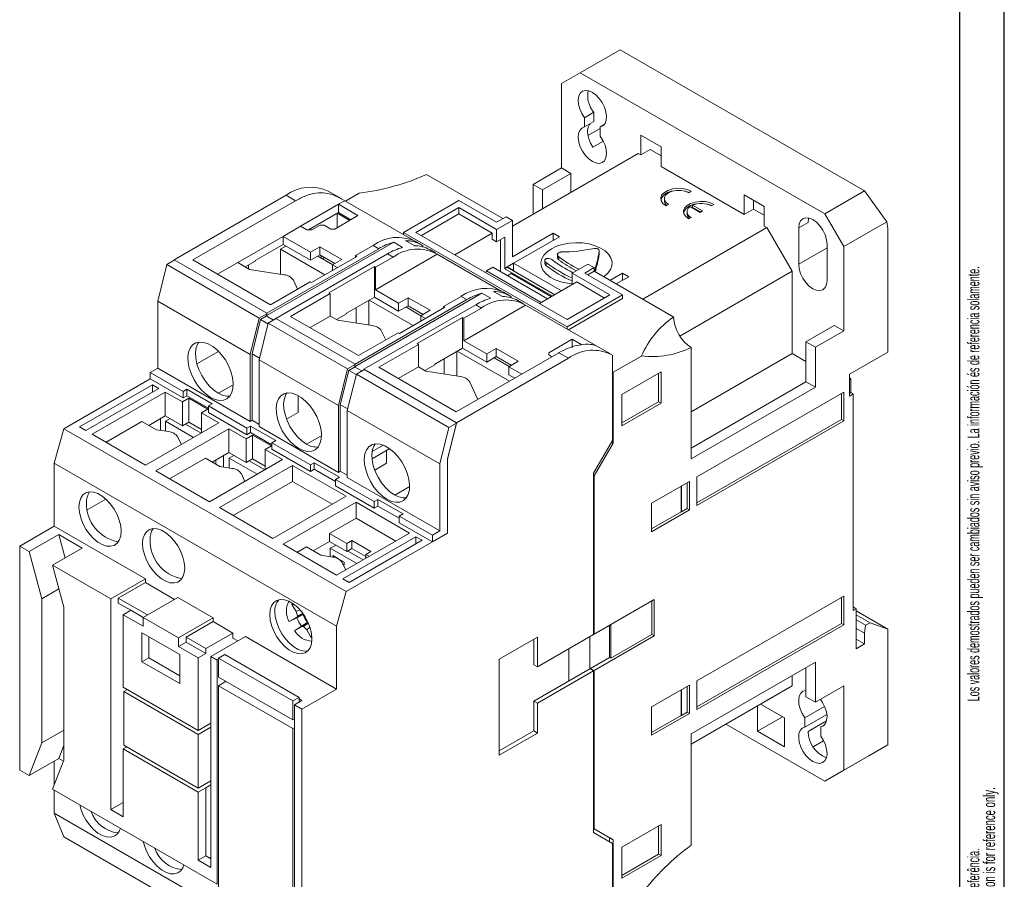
# Model space of a CAD drawing. Header units: millimetres. Extents: x 0 to 420, y 0 to 297.
# Tile 4 of 8: x 309 to 420, y 48 to 145. Entities that reach past the tile are written whole.
import ezdxf

# ---------------------------------------------------------------- set-up
doc = ezdxf.new("R2010")
doc.units = ezdxf.units.MM
doc.layers.add('FORMATO', color=7, linetype='Continuous')
doc.styles.add('SLDTEXTSTYLE1', font='TXT', dxfattribs={"width": 0.605})
doc.styles.add('SLDTEXTSTYLE2', font='TXT', dxfattribs={"width": 0.569583})

# ---------------------------------------------------------------- blocks, each defined once
blk = doc.blocks.new('SW_NOTE_0')
at = {"color": 0, "linetype": 'Continuous', "lineweight": 0, "attachment_point": 1, "rotation": 90}
for s, insert, char_height, style in [('Sujeito a alteração sem aviso prévio. As informações contidas são valores de referência.                                                           Los valores demostrados pueden ser cambiados sin aviso previo. La información és de referencia solamente.', (-1.71, 0), 1.32292, 'SLDTEXTSTYLE2'), ('The values shown are subject to change without prior notice. The information is for reference only.', (0.06, 0), 1.3229, 'SLDTEXTSTYLE1')]:
    blk.add_mtext(s, dxfattribs=dict(at, insert=insert, char_height=char_height, style=style))

msp = doc.modelspace()

# ---------------------------------------------------------------- linework, layer by layer
at = {"color": 7, "linetype": 'Continuous', "lineweight": 15}
for p, q in [((376.87, 141.56), (372.41, 138.99)), ((404.3, 125.72), (376.87, 141.56)), ((372.41, 138.99), (370.29, 137.77)), ((399.85, 123.15), (372.41, 138.99)), ((370.29, 137.77), (370.29, 128.3)), ((372.87, 133.93), (373.94, 134.55)), ((372.87, 132.91), (372.87, 133.93)), ((373.94, 133.52), (373.94, 134.55)), ((372.87, 132.91), (373.94, 133.52)), ((374.64, 132.72), (373.27, 131.93)), ((374.64, 132.91), (375.08, 133.17)), ((374.64, 132.91), (374.64, 131.89)), ((379.2, 131.97), (381.47, 130.66)), ((379.2, 129.77), (379.2, 131.97)), ((375, 131.31), (373.82, 130.63)), ((381.47, 130.66), (381.47, 128.46)), ((378.92, 129.93), (364.78, 121.77)), ((379.2, 129.77), (378.92, 129.93)), ((379.2, 129.77), (380.26, 130.38)), ((381.47, 129.68), (380.26, 130.38)), ((370.29, 128.3), (367.11, 126.46)), ((371.35, 127.68), (370.29, 128.3)), ((390.8, 123.07), (381.47, 128.46)), ((363.72, 122.62), (355.16, 127.57)), ((371.35, 127.68), (368.17, 125.85)), ((371.35, 125.56), (371.35, 127.68)), ((368.17, 125.85), (367.11, 126.46)), ((367.11, 126.46), (367.11, 123.11)), ((339.39, 125.24), (326.83, 117.99)), ((340.45, 124.62), (339.39, 125.24)), ((345.65, 124.82), (344.12, 125.7)), ((346.04, 124.58), (347.59, 125.48)), ((368.17, 125.85), (368.17, 123.72)), ((384.58, 125.52), (384.86, 125.68)), ((390.8, 125.28), (393.06, 123.97)), ((390.8, 123.07), (390.8, 125.28)), ((399.85, 123.15), (404.3, 125.72)), ((404.3, 125.72), (406.8, 122.27)), ((340.45, 124.62), (328.93, 117.97)), ((345.26, 124.22), (341.02, 121.77)), ((345.97, 124.62), (345.26, 124.22)), ((345.26, 124.22), (347.45, 122.95)), ((345.26, 123.3), (345.26, 124.22)), ((353.64, 120.19), (345.97, 124.62)), ((358.77, 124.66), (352.55, 121.07)), ((353.96, 121.07), (358.77, 123.85)), ((363.01, 122.21), (358.77, 124.66)), ((358.77, 123.85), (363.01, 121.4)), ((358.77, 123.15), (358.77, 123.85)), ((381.85, 124.87), (381.85, 124.62)), ((382.03, 124.05), (382.31, 124.21)), ((384.73, 123.96), (385.85, 123.32)), ((386.13, 123.48), (385.01, 124.13)), ((385.01, 123.88), (385.01, 124.13)), ((385.92, 123.36), (385.01, 123.88)), ((387.12, 124.05), (387.41, 124.21)), ((391.86, 123.68), (391.86, 124.66)), ((393.06, 123.97), (393.06, 121.77)), ((341.89, 121.36), (345.26, 123.3)), ((347.45, 122.95), (344.84, 121.44)), ((345.13, 121.61), (345.13, 123.23)), ((346.53, 122.42), (345.13, 123.23)), ((345.26, 123.3), (346.66, 122.49)), ((358.77, 123.15), (354.57, 120.72)), ((362.52, 120.98), (358.77, 123.15)), ((364.07, 122.83), (363.01, 122.21)), ((364.78, 122.42), (364.07, 122.83)), ((384.39, 123.4), (384.39, 123.15)), ((384.58, 122.58), (384.86, 122.74)), ((385.85, 123.32), (386.13, 123.48)), ((390.8, 123.07), (391.86, 123.68)), ((393.06, 122.99), (391.86, 123.68)), ((401.97, 119.48), (399.85, 123.15)), ((341.02, 121.77), (339.04, 120.62)), ((341.73, 121.36), (341.02, 121.77)), ((343.21, 121.89), (342.29, 121.36)), ((343.64, 121.89), (343.21, 121.89)), ((344.41, 121.44), (343.64, 121.89)), ((363.01, 121.4), (364.78, 122.42)), ((364.78, 122.42), (364.78, 118.34)), ((379.42, 113.56), (393.35, 121.6)), ((393.35, 121.6), (393.06, 121.77)), ((393.35, 121.6), (396.17, 116.7)), ((396.92, 121.58), (397.98, 122.19)), ((396.92, 117.5), (396.92, 121.58)), ((406.8, 122.27), (401.97, 119.48)), ((406.8, 122.27), (406.92, 121.52)), ((339.04, 120.62), (333.95, 117.68)), ((339.04, 120.62), (342.12, 118.85)), ((339.04, 119.71), (339.04, 120.62)), ((342.29, 121.36), (341.73, 121.36)), ((344.84, 121.44), (344.41, 121.44)), ((352.55, 121.07), (352.55, 120.83)), ((352.55, 121.07), (370.93, 110.46)), ((370.93, 111.28), (353.96, 121.07)), ((358.32, 118.55), (362.52, 120.98)), ((362.52, 120.29), (362.52, 120.98)), ((363.01, 120.01), (363.01, 121.4)), ((363.01, 120.01), (363.93, 120.54)), ((363.93, 120.54), (363.93, 117.03)), ((364.78, 118.34), (369.37, 120.99)), ((370.08, 120.58), (364.92, 117.6)), ((369.37, 120.99), (370.08, 120.58)), ((369.37, 120.17), (369.37, 120.99)), ((406.92, 107.64), (406.92, 121.52)), ((339.04, 119.71), (335.93, 117.92)), ((351.46, 119.96), (337.16, 111.7)), ((338.76, 119.19), (339.35, 119.53)), ((342.12, 117.94), (339.04, 119.71)), ((342.12, 118.85), (343.18, 119.46)), ((343.18, 119.46), (345.65, 118.03)), ((343.18, 118.55), (343.18, 119.46)), ((347.17, 118.46), (349.15, 119.6)), ((349.79, 119.24), (349.15, 119.6)), ((352.45, 119.38), (351.46, 119.96)), ((353.77, 119.58), (352.78, 120.15)), ((354.51, 119.7), (353.88, 120.07)), ((354.74, 119.45), (354.74, 119.56)), ((362.52, 120.29), (363.01, 120.01)), ((363.44, 116.66), (363.44, 120.26)), ((400.1, 119.74), (400.1, 115.66)), ((401.97, 110.01), (401.97, 119.48)), ((349.79, 119.24), (337.23, 111.99)), ((338.22, 111.41), (350.78, 118.66)), ((343.74, 116.32), (338.76, 119.19)), ((338.76, 119.19), (338.76, 116.38)), ((342.12, 117.94), (342.12, 118.85)), ((342.12, 117.94), (343.18, 118.55)), ((342.22, 115.44), (347.31, 118.38)), ((344.63, 117.44), (342.94, 118.41)), ((343.18, 118.55), (344.86, 117.58)), ((343.24, 118.24), (343.41, 118.41)), ((343.66, 118.27), (343.52, 118.08)), ((347.31, 118.38), (347.17, 118.46)), ((347.17, 118.46), (347.17, 118.3)), ((356.36, 118.62), (349.43, 114.62)), ((351.41, 118.3), (349.43, 117.15)), ((351.41, 118.3), (350.78, 118.66)), ((356.14, 118.76), (355.5, 119.13)), ((363.54, 114.48), (356.36, 118.62)), ((369.83, 118.58), (369.83, 118.25)), ((369.98, 118.33), (369.98, 118)), ((374.54, 118.6), (374.53, 118.65)), ((374.54, 118.65), (374.54, 118.98)), ((374.54, 118.93), (374.54, 118.6)), ((325.99, 117.46), (324.97, 113.36)), ((326.82, 117.94), (325.99, 117.46)), ((336.38, 111.45), (325.99, 117.46)), ((326.83, 117.99), (326.82, 117.94)), ((326.83, 117.99), (337.23, 111.99)), ((328.93, 117.97), (337.63, 112.95)), ((333.95, 117.68), (331.69, 116.38)), ((335.28, 116.91), (333.95, 117.68)), ((335.93, 117.85), (334.8, 117.19)), ((335.15, 117.4), (335.15, 116.99)), ((335.93, 117.92), (335.93, 117.85)), ((349.29, 117.24), (344.2, 114.3)), ((345.65, 118.03), (344.59, 117.42)), ((344.59, 116.81), (344.59, 117.42)), ((344.59, 117.42), (345.12, 117.11)), ((349.43, 117.15), (349.29, 117.24)), ((349.29, 113.79), (349.29, 117.24)), ((349.43, 114.62), (349.43, 117.15)), ((361.88, 116.74), (362.59, 117.15)), ((368.74, 113.6), (362.59, 117.15)), ((364.21, 117.19), (363.93, 117.03)), ((363.93, 116.99), (364.21, 117.15)), ((364.21, 117.19), (364.92, 117.6)), ((364.21, 117.19), (364.21, 117.15)), ((364.92, 116.78), (364.21, 117.19)), ((364.21, 117.15), (369.55, 114.07)), ((370.29, 114.5), (364.92, 117.6)), ((364.92, 117.6), (364.92, 116.78)), ((368.41, 117.91), (368.41, 117.58)), ((368.56, 117.69), (368.56, 117.35)), ((373.26, 117.52), (371.5, 116.5)), ((373.97, 117.11), (373.26, 117.52)), ((339.14, 116.32), (335.28, 116.91)), ((361.79, 116.55), (361.88, 116.74)), ((368.03, 113.19), (361.88, 116.74)), ((363.93, 116.99), (363.93, 117.03)), ((369.27, 113.91), (363.93, 116.99)), ((364.21, 116.21), (364.64, 116.46)), ((369.16, 113.85), (364.64, 116.46)), ((371.5, 116.5), (375.74, 114.05)), ((371.5, 115.19), (371.5, 116.5)), ((372.91, 116.5), (373.97, 117.11)), ((377.15, 114.05), (372.91, 116.5)), ((373.26, 116.3), (373.97, 116.7)), ((373.97, 117.11), (373.97, 116.7)), ((382.89, 111.56), (373.97, 116.7)), ((374.01, 116.7), (373.99, 116.68)), ((375.74, 115.68), (377.15, 116.5)), ((377.86, 116.09), (376.45, 115.28)), ((377.15, 116.5), (377.86, 116.09)), ((377.15, 115.68), (377.15, 116.5)), ((396.17, 116.7), (383.57, 109.43)), ((396.17, 107.48), (396.17, 116.7)), ((337.63, 112.95), (342.08, 115.52)), ((340.67, 114.71), (340.21, 115.7)), ((342.08, 115.52), (342.22, 115.44)), ((367.82, 113.07), (372.02, 115.5)), ((375.13, 113.7), (372.02, 115.5)), ((344.34, 114.21), (339.89, 111.64)), ((344.2, 114.3), (344.34, 114.21)), ((344.34, 114.21), (344.34, 111.68)), ((361.36, 114.24), (347.06, 105.98)), ((349.43, 114.62), (352.01, 113.13)), ((357.07, 112.75), (359.05, 113.89)), ((359.69, 113.52), (359.05, 113.89)), ((362.35, 113.67), (361.36, 114.24)), ((363.67, 113.86), (362.68, 114.43)), ((364.41, 113.99), (363.78, 114.36)), ((364.64, 113.74), (364.64, 113.85)), ((370.93, 110.46), (377.15, 114.05)), ((375.74, 114.05), (370.93, 111.28)), ((377.15, 114.05), (377.15, 113.64)), ((335.36, 107.36), (324.97, 113.36)), ((324.97, 113.36), (324.97, 105.84)), ((349.29, 113.79), (346.18, 112)), ((359.69, 113.52), (347.13, 106.27)), ((348.12, 105.7), (360.68, 112.95)), ((348.66, 113.43), (348.66, 110.66)), ((353.64, 110.6), (348.7, 113.45)), ((352.01, 112.22), (349.29, 113.79)), ((352.01, 113.13), (353.08, 113.74)), ((352.01, 112.22), (352.01, 113.13)), ((352.01, 112.22), (353.08, 112.83)), ((353.08, 113.74), (355.55, 112.32)), ((353.08, 112.83), (353.08, 113.74)), ((353.08, 112.83), (354.76, 111.86)), ((357.21, 112.66), (357.07, 112.75)), ((357.07, 112.75), (357.07, 112.58)), ((366.26, 112.91), (359.33, 108.91)), ((361.31, 112.58), (360.68, 112.95)), ((366.04, 113.05), (365.4, 113.42)), ((374.27, 108.29), (366.26, 112.91)), ((371.07, 110.13), (377.15, 113.64)), ((336.38, 111.45), (337.23, 111.94)), ((337.15, 111.65), (336.53, 111.3)), ((337.23, 111.99), (337.16, 111.7)), ((337.97, 111.23), (337.16, 111.7)), ((337.23, 111.94), (337.17, 111.71)), ((339.89, 111.64), (347.52, 107.23)), ((344.34, 111.68), (342.08, 110.38)), ((345.18, 111.2), (344.34, 111.68)), ((346.18, 111.93), (345.05, 111.28)), ((346.18, 112), (346.18, 111.93)), ((347.24, 110.88), (347.24, 112.61)), ((352.12, 109.72), (357.21, 112.66)), ((354.52, 111.72), (352.84, 112.7)), ((355.55, 112.32), (354.49, 111.7)), ((354.49, 111.09), (354.49, 111.7)), ((354.49, 111.7), (355.02, 111.4)), ((361.31, 112.58), (359.33, 111.44)), ((335.36, 107.36), (336.38, 111.45)), ((336.53, 111.3), (335.57, 107.44)), ((337.37, 110.88), (336.35, 106.78)), ((337.35, 110.82), (336.53, 111.3)), ((338.21, 111.37), (337.37, 110.88)), ((346.28, 105.74), (337.37, 110.88)), ((338.21, 111.37), (338.22, 111.41)), ((338.22, 111.41), (347.13, 106.27)), ((349.04, 110.6), (345.18, 111.2)), ((359.19, 111.52), (354.1, 108.58)), ((359.33, 111.44), (359.19, 111.52)), ((359.19, 108.08), (359.19, 111.52)), ((359.33, 108.91), (359.33, 111.44)), ((400.91, 110.62), (397.73, 108.78)), ((400.91, 110.62), (401.97, 110.01)), ((347.52, 107.23), (351.98, 109.81)), ((350.57, 108.99), (350.1, 109.99)), ((351.98, 109.81), (352.12, 109.72)), ((370.93, 110.46), (370.93, 110.21)), ((401.97, 110.01), (398.79, 108.17)), ((354.24, 108.5), (349.79, 105.93)), ((354.1, 108.58), (354.24, 108.5)), ((354.24, 108.5), (354.24, 105.97)), ((359.33, 108.91), (361.91, 107.42)), ((368.88, 107.56), (371.5, 109.07)), ((371.5, 109.07), (372.57, 108.45)), ((371.5, 108.16), (371.5, 109.07)), ((397.73, 108.78), (398.79, 108.17)), ((397.73, 108.78), (397.73, 104.29)), ((329.37, 106.3), (331.81, 107.71)), ((335.36, 107.36), (335.36, 99.84)), ((336.4, 106.96), (335.57, 107.44)), ((335.57, 107.44), (335.57, 99.97)), ((359.19, 108.08), (356.08, 106.28)), ((370.01, 107.56), (358.48, 100.91)), ((358.56, 107.71), (358.56, 104.95)), ((364.46, 104.36), (358.6, 107.74)), ((361.91, 106.51), (359.19, 108.08)), ((361.91, 107.42), (362.98, 108.03)), ((361.91, 106.51), (361.91, 107.42)), ((362.98, 108.03), (365.45, 106.6)), ((362.98, 107.12), (362.98, 108.03)), ((368.88, 107.32), (368.88, 107.56)), ((369.23, 107.11), (368.88, 107.32)), ((371.07, 106.95), (370.01, 107.56)), ((375.8, 107.42), (374.28, 108.29)), ((376.02, 107.27), (376.02, 97.72)), ((384.86, 95.64), (384.86, 108.14)), ((384.86, 100.94), (396.17, 107.48)), ((397.73, 106.58), (396.17, 107.48)), ((398.79, 108.17), (398.79, 103.68)), ((402.61, 105.15), (406.92, 107.64)), ((345.26, 101.64), (336.35, 106.78)), ((336.35, 99.27), (336.35, 106.78)), ((346.28, 105.74), (347.13, 106.23)), ((347.13, 106.27), (347.06, 105.98)), ((347.13, 106.23), (347.07, 105.99)), ((356.08, 106.21), (354.95, 105.56)), ((356.08, 106.28), (356.08, 106.21)), ((357.14, 105.17), (357.14, 106.89)), ((371.07, 106.95), (358.51, 99.7)), ((361.91, 106.51), (362.98, 107.12)), ((364.42, 106.01), (362.74, 106.98)), ((362.98, 107.12), (364.66, 106.15)), ((365.45, 106.6), (364.39, 105.99)), ((376.09, 105.36), (379.27, 107.19)), ((324.97, 105.84), (324.12, 105.35)), ((324.12, 105.35), (327.83, 103.21)), ((324.12, 105.35), (324.12, 104.62)), ((324.97, 105.84), (335.36, 99.84)), ((345.26, 101.64), (346.28, 105.74)), ((346.43, 105.58), (345.47, 101.72)), ((347.27, 105.17), (346.25, 101.07)), ((347.05, 105.94), (346.43, 105.58)), ((347.25, 105.11), (346.43, 105.58)), ((347.87, 105.52), (347.06, 105.98)), ((348.11, 105.65), (347.27, 105.17)), ((357.66, 99.17), (347.27, 105.17)), ((348.11, 105.65), (348.12, 105.7)), ((348.12, 105.7), (358.51, 99.7)), ((349.79, 105.93), (358.48, 100.91)), ((354.24, 105.97), (351.98, 104.66)), ((355.08, 105.48), (354.24, 105.97)), ((358.94, 104.89), (355.08, 105.48)), ((364.39, 105.99), (365.84, 105.15)), ((364.39, 105.08), (364.39, 105.99)), ((365.05, 104.7), (364.39, 105.08)), ((376.09, 105.36), (376.02, 105.4)), ((376.09, 97.42), (376.09, 105.36)), ((377.08, 102.87), (381.47, 105.4)), ((381.2, 105.24), (381.2, 102.06)), ((381.47, 105.4), (381.47, 101.91)), ((402.61, 105.15), (402.61, 102.7)), ((314.43, 99.03), (324.12, 104.62)), ((316.2, 99.23), (324.4, 103.97)), ((324.12, 104.62), (327.83, 102.48)), ((324.4, 103.97), (325.11, 103.56)), ((324.4, 103.15), (324.4, 103.97)), ((360.92, 102.31), (360, 104.27)), ((397.73, 104.29), (384.86, 96.86)), ((397.73, 104.29), (398.79, 103.68)), ((402.79, 104.62), (402.61, 104.73)), ((402.61, 104.52), (402.79, 104.62)), ((402.79, 103.09), (402.79, 104.62)), ((325.11, 103.56), (316.91, 98.82)), ((317.61, 98.42), (325.82, 103.15)), ((325.82, 103.15), (327.76, 102.03)), ((325.82, 100.47), (325.82, 103.15)), ((328.26, 103.46), (327.83, 103.21)), ((327.83, 103.21), (327.83, 102.48)), ((331.08, 101.82), (328.26, 103.46)), ((328.26, 103.46), (328.26, 102.72)), ((333.31, 103.89), (331.79, 103.01)), ((333.31, 103.89), (333.45, 103.81)), ((377.08, 99.37), (377.08, 102.87)), ((398.79, 103.68), (384.86, 95.64)), ((401.97, 103.15), (385.5, 93.64)), ((401.73, 100.06), (401.73, 103.01)), ((401.97, 99.92), (401.97, 103.15)), ((402.79, 103.09), (402.61, 102.98)), ((402.61, 102.7), (403.03, 102.94)), ((403.03, 102.94), (402.79, 103.09)), ((403.03, 102.94), (403.03, 78.61)), ((328.47, 102.44), (327.76, 102.03)), ((327.76, 102.03), (327.76, 99.35)), ((328.26, 102.72), (327.83, 102.48)), ((328.26, 102.72), (330.66, 101.33)), ((330.59, 101.21), (328.47, 102.44)), ((328.47, 102.44), (328.47, 99.76)), ((331.08, 101.82), (330.66, 101.58)), ((340.74, 102.74), (340.74, 100.86)), ((346.3, 101.25), (345.47, 101.72)), ((345.47, 101.72), (345.47, 94.25)), ((381.2, 102.06), (377.08, 99.69)), ((381.47, 101.91), (377.08, 99.37)), ((381.2, 102.06), (381.47, 101.91)), ((330.59, 101.21), (329.88, 100.8)), ((329.88, 100.8), (331.83, 99.68)), ((329.88, 98.56), (329.88, 100.8)), ((330.66, 101.58), (334.97, 99.09)), ((330.66, 100.84), (330.66, 101.58)), ((330.66, 100.84), (334.97, 98.35)), ((340.74, 100.86), (339.43, 100.11)), ((345.26, 101.64), (345.26, 94.13)), ((356.65, 95.07), (346.25, 101.07)), ((346.25, 93.56), (346.25, 101.07)), ((319.17, 97.52), (323.2, 99.84)), ((324.82, 98.91), (323.2, 99.84)), ((331.83, 99.68), (323.62, 94.95)), ((323.96, 99.4), (325.82, 100.47)), ((325.29, 98.84), (325.29, 100.17)), ((325.82, 100.47), (327.76, 99.35)), ((326.36, 100.16), (325.85, 99.86)), ((329, 98.05), (325.85, 99.86)), ((325.85, 99.86), (325.85, 98.75)), ((328.47, 99.76), (327.76, 99.35)), ((329.85, 98.54), (328.1, 99.55)), ((328.47, 99.76), (329.88, 98.94)), ((335.57, 99.97), (335.36, 99.84)), ((335.57, 99.97), (336.35, 99.52)), ((357.49, 95.6), (358.51, 99.7)), ((357.49, 95.56), (358.51, 99.66)), ((358.51, 99.66), (357.66, 99.17)), ((385.5, 90.7), (401.73, 100.06)), ((385.5, 90.41), (401.97, 99.92)), ((401.73, 100.06), (401.97, 99.92)), ((313.37, 95.15), (314.43, 99.03)), ((314.43, 99.03), (346.11, 80.74)), ((316.91, 98.82), (316.2, 99.23)), ((323.62, 94.95), (317.61, 98.42)), ((324.76, 94.29), (332.96, 99.03)), ((326.17, 98.7), (324.82, 98.91)), ((332.96, 99.03), (334.9, 97.91)), ((332.96, 96.35), (332.96, 99.03)), ((335.4, 99.33), (334.97, 99.09)), ((334.97, 99.09), (334.97, 98.35)), ((335.4, 98.6), (334.97, 98.35)), ((338.23, 97.7), (335.4, 99.33)), ((335.4, 99.33), (335.4, 98.6)), ((335.4, 98.6), (337.8, 97.21)), ((336.35, 99.27), (345.26, 94.13)), ((357.66, 99.17), (356.65, 95.07)), ((327.59, 97.31), (327.23, 98.09)), ((327.65, 97.27), (327.59, 97.31)), ((335.61, 98.31), (334.9, 97.91)), ((334.9, 97.91), (334.9, 95.23)), ((337.73, 97.09), (335.61, 98.31)), ((335.61, 98.31), (335.61, 95.64)), ((338.23, 97.7), (337.8, 97.46)), ((337.8, 97.46), (342.12, 94.97)), ((337.8, 96.72), (337.8, 97.46)), ((343.21, 98.17), (341.69, 97.29)), ((343.21, 98.17), (343.35, 98.09)), ((376.02, 97.72), (373.9, 94.05)), ((373.97, 93.74), (376.09, 97.42)), ((375.91, 97.52), (376.09, 97.42)), ((331.1, 95.28), (332.96, 96.35)), ((332.96, 96.35), (334.9, 95.23)), ((337.73, 97.09), (337.02, 96.68)), ((337.02, 96.68), (338.97, 95.56)), ((337.02, 94.44), (337.02, 96.68)), ((337.8, 96.72), (342.12, 94.23)), ((349.03, 95.65), (351.01, 96.79)), ((349.05, 96.48), (350.28, 97.19)), ((350.64, 96.58), (350.64, 95.15)), ((345.05, 76.86), (313.37, 95.15)), ((313.37, 88.09), (313.37, 95.15)), ((326.31, 93.39), (330.34, 95.72)), ((331.96, 94.79), (330.34, 95.72)), ((338.97, 95.56), (330.77, 90.82)), ((331.51, 95.51), (331.51, 95.05)), ((332.36, 96), (332.36, 94.73)), ((333.5, 96.04), (332.99, 95.74)), ((336.14, 93.92), (332.99, 95.74)), ((332.99, 95.74), (332.99, 94.63)), ((335.61, 95.64), (334.9, 95.23)), ((336.99, 94.41), (335.24, 95.42)), ((335.61, 95.64), (337.02, 94.82)), ((342.54, 95.21), (342.12, 94.97)), ((345.37, 93.58), (342.54, 95.21)), ((342.54, 95.21), (342.54, 94.48)), ((350.64, 95.15), (349.33, 94.39)), ((356.65, 95.07), (356.65, 87.56)), ((357.49, 95.6), (357.49, 87.31)), ((357.49, 87.31), (357.49, 95.56)), ((330.77, 90.82), (324.76, 94.29)), ((331.9, 90.17), (340.1, 94.9)), ((333.31, 94.58), (331.96, 94.79)), ((334.73, 93.19), (334.37, 93.97)), ((340.1, 94.9), (346.11, 91.44)), ((340.1, 93.11), (340.1, 94.9)), ((342.12, 94.97), (342.12, 94.23)), ((342.54, 94.48), (342.12, 94.23)), ((342.54, 94.48), (344.94, 93.09)), ((345.47, 94.25), (345.26, 94.13)), ((345.47, 94.25), (346.25, 93.8)), ((373.9, 94.05), (373.9, 75.92)), ((333.45, 89.27), (340.1, 93.11)), ((334.8, 93.15), (334.73, 93.19)), ((340.1, 93.11), (344.55, 90.54)), ((345.37, 93.58), (344.94, 93.33)), ((344.94, 93.33), (349.26, 90.84)), ((344.94, 92.6), (344.94, 93.33)), ((346.25, 93.56), (356.65, 87.56)), ((373.9, 93.78), (373.97, 93.74)), ((373.97, 75.96), (373.97, 93.74)), ((384.65, 93.11), (380.41, 90.66)), ((384.4, 90.06), (384.4, 92.97)), ((384.65, 89.92), (384.65, 93.11)), ((385.5, 93.64), (385.5, 90.41)), ((344.94, 92.6), (349.26, 90.11)), ((353.11, 92.46), (351.59, 91.58)), ((353.11, 92.46), (353.25, 92.38)), ((383.74, 89.71), (383.74, 92.58)), ((383.77, 89.7), (383.77, 92.6)), ((317.07, 89.93), (319.16, 91.13)), ((346.11, 91.44), (337.91, 86.7)), ((339.04, 86.05), (347.24, 90.78)), ((347.24, 90.78), (353.25, 87.31)), ((347.24, 88.99), (347.24, 90.78)), ((349.68, 91.09), (349.26, 90.84)), ((349.26, 90.84), (349.26, 90.11)), ((352.51, 89.46), (349.68, 91.09)), ((349.68, 91.09), (349.68, 90.35)), ((380.41, 90.66), (380.41, 87.47)), ((337.91, 86.7), (331.9, 90.17)), ((349.68, 90.35), (349.26, 90.11)), ((349.68, 90.35), (352.09, 88.97)), ((380.41, 87.47), (384.65, 89.92)), ((380.41, 87.79), (383.74, 89.71)), ((383.77, 89.7), (383.74, 89.71)), ((383.77, 89.7), (384.4, 90.06)), ((384.4, 90.06), (384.65, 89.92)), ((344.27, 87.27), (347.24, 88.99)), ((347.24, 88.99), (351.7, 86.41)), ((352.51, 89.46), (352.09, 89.21)), ((352.09, 89.21), (355.8, 87.07)), ((352.09, 88.48), (352.09, 89.21)), ((352.09, 88.48), (355.8, 86.33)), ((309.48, 85.84), (313.37, 88.09)), ((313.37, 88.09), (323.59, 82.19)), ((353.25, 87.31), (345.05, 82.58)), ((346.11, 80.74), (357.49, 87.31)), ((356.65, 87.56), (355.8, 87.07)), ((355.8, 86.33), (357.49, 87.31)), ((313.87, 87.15), (310.54, 85.23)), ((316.5, 85.63), (313.87, 87.15)), ((313.87, 87.15), (314.57, 84.51)), ((342.42, 85.32), (344.27, 86.38)), ((344.27, 86.38), (344.27, 87.27)), ((344.27, 87.27), (346.22, 86.15)), ((344.27, 86.38), (346.22, 85.26)), ((345.76, 82.17), (353.96, 86.9)), ((346.78, 86.48), (346.22, 86.15)), ((354.67, 86.5), (346.46, 81.76)), ((348.9, 85.25), (346.78, 86.48)), ((346.78, 86.48), (346.78, 85.59)), ((353.96, 86.9), (354.67, 86.5)), ((353.96, 86.09), (353.96, 86.9)), ((355.8, 87.07), (355.8, 86.33)), ((310.54, 85.23), (309.48, 85.84)), ((309.48, 85.84), (309.48, 60.69)), ((310.54, 85.23), (311.96, 79.93)), ((316.5, 85.63), (313.18, 83.71)), ((345.05, 82.58), (339.04, 86.05)), ((340.6, 85.15), (341.66, 85.76)), ((343.27, 84.83), (341.66, 85.76)), ((344.99, 85.97), (344.34, 85.6)), ((344.34, 85.6), (344.34, 84.66)), ((347.31, 83.88), (344.34, 85.6)), ((346.22, 86.15), (346.22, 85.26)), ((346.78, 85.59), (346.22, 85.26)), ((348.02, 84.29), (346.28, 85.3)), ((346.78, 85.59), (348.34, 84.69)), ((348.9, 85.25), (348.34, 84.92)), ((344.62, 84.62), (343.27, 84.83)), ((344.63, 84.78), (345.27, 84.41)), ((344.63, 84.78), (344.63, 84.62)), ((344.7, 84.61), (344.75, 84.71)), ((345.32, 84.38), (345.9, 84.05)), ((346.05, 83.23), (345.69, 84.01)), ((345.9, 84.05), (345.9, 83.72)), ((348.34, 84.92), (348.73, 84.7)), ((348.34, 84.48), (348.34, 84.92)), ((319.7, 79.94), (313.18, 83.71)), ((314.43, 79), (313.18, 83.71)), ((345.79, 83.78), (345.9, 83.72)), ((346.11, 83.19), (346.05, 83.23)), ((323.59, 82.19), (319.7, 79.94)), ((323.59, 81.76), (323.59, 82.19)), ((346.46, 81.76), (345.76, 82.17)), ((313.89, 81.04), (311.96, 79.93)), ((323.59, 81.76), (320.55, 80.01)), ((323.59, 81.76), (326.86, 79.87)), ((345.05, 76.86), (346.11, 80.74)), ((311.96, 79.93), (311.96, 63.75)), ((319.7, 79.94), (319.7, 56.26)), ((320.55, 80.01), (323.82, 78.12)), ((320.55, 80.01), (320.55, 79.45)), ((327.23, 80.09), (323.34, 77.84)), ((327.23, 80.09), (331.19, 77.8)), ((380.69, 79.84), (373.97, 75.96)), ((380.42, 75.91), (380.42, 79.68)), ((380.69, 75.76), (380.69, 79.84)), ((401.97, 80.24), (385.5, 70.73)), ((401.73, 77.16), (401.73, 80.1)), ((401.97, 77.02), (401.97, 80.24)), ((314.43, 61.82), (314.43, 79)), ((321.96, 78.64), (320.55, 79.45)), ((321.96, 78.64), (321.11, 78.15)), ((321.96, 78.64), (323.34, 77.84)), ((340.51, 78.52), (340.02, 79.31)), ((340.02, 79.31), (340.23, 79.3)), ((340.94, 78.68), (340.51, 78.52)), ((340.66, 78.01), (340.51, 78.52)), ((403.03, 79.02), (403.39, 78.82)), ((403.39, 78.82), (403.03, 78.61)), ((403.39, 78.82), (403.39, 74.32)), ((406.92, 76.53), (403.39, 78.57)), ((321.11, 70.02), (321.11, 78.15)), ((321.11, 78.15), (323.34, 76.86)), ((323.34, 76.86), (323.34, 77.84)), ((327.3, 75.55), (323.34, 77.84)), ((331.19, 77.8), (327.3, 75.55)), ((331.19, 77.38), (328.15, 75.62)), ((331.19, 77.38), (331.19, 77.8)), ((331.19, 77.38), (333.42, 76.09)), ((340.6, 77.88), (339.73, 77.38)), ((339.73, 77.38), (340.58, 77.79)), ((341.31, 78.21), (340.58, 77.79)), ((341.3, 78.23), (340.6, 77.88)), ((340.6, 77.88), (340.66, 78.01)), ((341.26, 78.29), (340.66, 78.01)), ((341.31, 78.08), (341.38, 78.11)), ((341.79, 77.41), (341.73, 77.37)), ((404.93, 77.25), (403.39, 78.14)), ((403.39, 77.57), (404.43, 76.97)), ((341.11, 76.87), (340.33, 76.34)), ((341.2, 76.84), (340.33, 76.34)), ((341.84, 77.3), (341.11, 76.87)), ((341.2, 76.84), (341.85, 77.28)), ((341.34, 76.83), (341.2, 76.84)), ((341.88, 77.21), (341.34, 76.83)), ((341.7, 76.45), (341.34, 76.83)), ((342.06, 76.74), (341.7, 76.45)), ((342.15, 75.63), (341.7, 76.45)), ((345.05, 69.8), (345.05, 76.86)), ((375.67, 73.35), (375.67, 76.94)), ((375.82, 73.26), (375.82, 77.03)), ((385.5, 67.79), (401.73, 77.16)), ((385.5, 67.51), (401.97, 77.02)), ((401.73, 77.16), (401.97, 77.02)), ((403.39, 76.61), (404.31, 76.08)), ((404.43, 76.97), (404.31, 76.08)), ((404.93, 77.25), (404.43, 76.97)), ((404.93, 77.25), (406.92, 76.53)), ((406.92, 63.55), (406.92, 76.53)), ((327.44, 73.68), (323.2, 76.13)), ((323.2, 76.13), (323.2, 72.86)), ((323.97, 75.68), (323.97, 73.3)), ((327.3, 75.55), (327.3, 74.57)), ((328.15, 75.62), (330.38, 74.34)), ((328.15, 75.62), (328.15, 75.06)), ((333.42, 76.09), (330.38, 74.34)), ((334.83, 75.7), (330.94, 73.45)), ((333.42, 76.09), (333.42, 75.53)), ((333.42, 75.53), (333.98, 75.21)), ((345.05, 69.8), (334.83, 75.7)), ((342.23, 75.8), (342.15, 75.63)), ((367.61, 75.63), (363.29, 73.14)), ((367.18, 75.39), (367.18, 72.53)), ((373.9, 75.92), (367.61, 72.29)), ((367.61, 72.29), (367.61, 75.63)), ((373.48, 75.67), (373.48, 72.08)), ((373.9, 76), (373.97, 75.96)), ((373.97, 71.88), (380.69, 75.76)), ((375.82, 73.26), (380.42, 75.91)), ((380.69, 75.76), (380.42, 75.91)), ((404.31, 74.86), (403.39, 75.39)), ((404.31, 74.86), (404.31, 76.08)), ((328.15, 75.06), (327.3, 74.57)), ((327.3, 74.57), (329.53, 73.29)), ((328.15, 75.06), (330.38, 73.78)), ((330.38, 74.34), (330.38, 73.78)), ((371.11, 74.31), (371.11, 70.71)), ((403.39, 74.32), (404.31, 74.86)), ((323.97, 73.3), (323.2, 72.86)), ((323.97, 73.3), (327.44, 71.3)), ((327.44, 70.41), (327.44, 73.68)), ((330.38, 73.78), (329.53, 73.29)), ((329.53, 73.29), (329.53, 65.16)), ((331.65, 73.04), (330.94, 73.45)), ((330.94, 49.77), (330.94, 73.45)), ((331.81, 73.14), (331.65, 73.04)), ((331.65, 73.04), (331.65, 47.89)), ((332.52, 73.68), (331.81, 73.28)), ((331.81, 73.28), (331.81, 71.15)), ((331.81, 73.28), (340.15, 68.46)), ((332.52, 73.68), (340.86, 68.87)), ((363.29, 73.14), (363.29, 62.37)), ((375.67, 73.35), (373.55, 72.12)), ((375.82, 73.26), (375.67, 73.35)), ((323.2, 72.86), (327.44, 70.41)), ((367.18, 72.53), (367.61, 72.29)), ((367.18, 68.45), (373.48, 72.08)), ((367.61, 68.2), (373.9, 71.84)), ((373.9, 71.84), (373.48, 72.08)), ((373.55, 72.12), (373.55, 72.04)), ((373.97, 71.88), (373.55, 72.12)), ((373.9, 71.84), (373.9, 53.71)), ((373.97, 54.1), (373.97, 71.88)), ((384.86, 64.77), (398.79, 72.81)), ((397.73, 72.2), (397.73, 68.94)), ((398.79, 72.81), (398.79, 68.32)), ((331.81, 71.15), (340.15, 66.34)), ((385.5, 70.73), (385.5, 67.51)), ((396.17, 70.16), (396.17, 71.3)), ((329.53, 65.16), (321.11, 70.02)), ((321.19, 69.53), (321.57, 69.76)), ((331.81, 70.18), (332.65, 70.67)), ((331.81, 70.18), (331.81, 47.48)), ((331.81, 70.18), (340.15, 65.36)), ((345.05, 69.8), (341.16, 67.55)), ((384.65, 70.24), (380.41, 67.79)), ((383.74, 69.72), (383.74, 66.85)), ((383.77, 66.83), (383.77, 69.74)), ((384.4, 67.2), (384.4, 70.1)), ((384.65, 67.06), (384.65, 70.24)), ((384.86, 63.63), (396.17, 70.16)), ((396.17, 70.16), (393.35, 68.53)), ((398.79, 68.32), (401.97, 70.16)), ((401.97, 60.69), (401.97, 70.16)), ((329.53, 64.71), (321.19, 69.53)), ((321.19, 63.49), (321.19, 69.53)), ((340.86, 68.87), (340.15, 68.46)), ((341.16, 68.53), (340.31, 68.04)), ((340.86, 68.36), (340.86, 68.87)), ((341.16, 68.53), (340.86, 68.71)), ((393.35, 68.53), (384.86, 63.63)), ((397.73, 68.94), (398.79, 68.32)), ((340.15, 68.46), (340.15, 66.34)), ((341.16, 67.55), (340.31, 68.04)), ((340.31, 42.89), (340.31, 68.04)), ((341.16, 42.4), (341.16, 67.55)), ((367.18, 68.45), (367.18, 65.1)), ((367.61, 68.2), (367.18, 68.45)), ((367.61, 64.86), (367.61, 68.2)), ((380.41, 67.79), (380.41, 64.61)), ((392.28, 65.06), (392.28, 67.91)), ((392.64, 68.12), (395.33, 66.57)), ((397.62, 66.57), (399.83, 67.84)), ((340.15, 66.34), (340.31, 66.43)), ((380.41, 64.61), (384.65, 67.06)), ((380.41, 64.92), (383.74, 66.85)), ((383.77, 66.83), (383.74, 66.85)), ((383.77, 66.83), (384.4, 67.2)), ((384.4, 67.2), (384.65, 67.06)), ((395.11, 66.69), (392.28, 65.06)), ((395.33, 66.57), (395.33, 63.3)), ((397.62, 65.54), (400.08, 66.96)), ((397.62, 65.54), (397.62, 66.57)), ((330.94, 65.98), (329.53, 65.16)), ((330.94, 65.53), (329.53, 64.71)), ((340.15, 65.36), (340.31, 65.45)), ((340.15, 65.36), (340.15, 42.66)), ((388.75, 65.87), (399.85, 59.46)), ((399.39, 65.55), (399.83, 65.8)), ((399.39, 65.55), (399.39, 64.52)), ((314.43, 65.18), (311.96, 63.75)), ((329.53, 58.67), (329.53, 64.71)), ((367.18, 65.1), (363.29, 62.86)), ((363.29, 62.37), (367.61, 64.86)), ((367.18, 65.1), (367.61, 64.86)), ((384.86, 52.27), (384.86, 64.77)), ((395.33, 63.3), (392.28, 65.06)), ((311.96, 63.75), (310.54, 60.08)), ((314.43, 63.47), (313.87, 62)), ((321.5, 63.31), (321.11, 63.08)), ((321.11, 55.45), (321.11, 63.08)), ((321.11, 63.08), (329.53, 58.22)), ((329.53, 58.67), (321.19, 63.49)), ((399.72, 64), (398.53, 63.32)), ((401.97, 60.69), (406.92, 63.55)), ((406.92, 63.55), (404.8, 62.32)), ((313.87, 62), (310.54, 60.08)), ((313.87, 62), (314.39, 61.7)), ((404.8, 62.32), (399.85, 59.46)), ((313.18, 58.56), (314.43, 61.82)), ((313.37, 61.71), (313.37, 59.06)), ((310.54, 60.08), (309.48, 60.69)), ((399.85, 59.46), (401.97, 60.69)), ((330.94, 59.49), (329.53, 58.67)), ((330.38, 58.71), (329.53, 58.22)), ((330.94, 59.04), (330.37, 58.71)), ((330.38, 58.71), (330.37, 58.71)), ((330.38, 58.71), (330.38, 51.08)), ((331.65, 47.89), (313.18, 58.56)), ((313.37, 58.45), (313.37, 55.87)), ((329.53, 58.22), (329.53, 50.59)), ((321.11, 57.08), (319.7, 56.26)), ((313.37, 55.87), (345.05, 37.59)), ((314.43, 53.22), (313.37, 55.87)), ((319.7, 56.26), (321.11, 55.45)), ((377.08, 52.06), (381.47, 54.59)), ((381.2, 54.43), (381.2, 51.25)), ((381.47, 54.59), (381.47, 51.1)), ((346.11, 34.93), (314.43, 53.22)), ((373.9, 54.14), (375.67, 53.12)), ((373.9, 54.14), (373.97, 54.1)), ((373.9, 53.71), (376.02, 52.48)), ((376.09, 52.87), (373.97, 54.1)), ((375.67, 52.69), (375.67, 53.12)), ((375.67, 53.12), (376.09, 52.87)), ((376.02, 52.48), (376.02, 42.93)), ((376.09, 44.93), (376.09, 52.87)), ((377.08, 48.57), (377.08, 52.06)), ((330.38, 51.08), (329.53, 50.59)), ((330.38, 51.08), (330.94, 50.75)), ((330.8, 50.84), (330.94, 50.92)), ((377.08, 48.88), (381.2, 51.25)), ((381.47, 51.1), (377.08, 48.57)), ((381.2, 51.25), (381.47, 51.1)), ((329.53, 50.59), (330.94, 49.77))]:
    msp.add_line(p, q, dxfattribs=at)
at = {"color": 8, "linetype": 'Continuous', "lineweight": 15}
for p, q in [((396.92, 117.5), (400.1, 119.34)), ((374.01, 116.7), (374.01, 116.68)), ((400.05, 66.23), (397.98, 65.04))]:
    msp.add_line(p, q, dxfattribs=at)
at = {"color": 7, "linetype": 'Continuous', "lineweight": 15, "flags": 128}
for points in [[(372.87, 133.93), (372.57, 134.42), (372.34, 134.93), (372.2, 135.45), (372.17, 135.94), (372.24, 136.36), (372.4, 136.69), (372.66, 136.91), (372.98, 137), (373.36, 136.96), (373.76, 136.79), (374.16, 136.5), (374.54, 136.1), (374.86, 135.64), (375.11, 135.13), (375.28, 134.6), (375.35, 134.1), (375.31, 133.66), (375.18, 133.3), (374.95, 133.04), (374.64, 132.91)], [(374.64, 131.89), (374.95, 131.4), (375.18, 130.88), (375.31, 130.36), (375.35, 129.88), (375.28, 129.46), (375.11, 129.12), (374.86, 128.91), (374.54, 128.82), (374.16, 128.86), (373.76, 129.03), (373.36, 129.32), (372.98, 129.71), (372.66, 130.18), (372.4, 130.69), (372.24, 131.21), (372.17, 131.71), (372.2, 132.16), (372.34, 132.52), (372.57, 132.77), (372.87, 132.91)], [(373.82, 130.63), (373.56, 131.09), (373.37, 131.56), (373.26, 132.04), (373.23, 132.48), (373.29, 132.87), (373.43, 133.18), (373.5, 133.26)], [(384.86, 125.68), (384.4, 125.88), (383.87, 126), (383.3, 126.02), (382.75, 125.95), (382.25, 125.79), (381.84, 125.56), (381.57, 125.27), (381.45, 124.95), (381.49, 124.62), (381.69, 124.31), (382.03, 124.05)], [(382.31, 124.21), (382.02, 124.45), (381.87, 124.72), (381.87, 125.01), (382.02, 125.29), (382.31, 125.52), (382.72, 125.69), (383.2, 125.78), (383.7, 125.78), (384.17, 125.69), (384.58, 125.52)], [(384.63, 125.55), (384.4, 125.64), (384.04, 125.72)], [(387.41, 124.21), (386.95, 124.41), (386.42, 124.53), (385.85, 124.55), (385.29, 124.48), (384.79, 124.32), (384.39, 124.09), (384.12, 123.8), (384, 123.48), (384.04, 123.15), (384.24, 122.84), (384.58, 122.58)], [(384.86, 122.74), (384.68, 122.87), (384.53, 123.02), (384.44, 123.18), (384.39, 123.34), (384.4, 123.51), (384.46, 123.67), (384.57, 123.82), (384.73, 123.96)], [(387.18, 124.08), (386.95, 124.17), (386.59, 124.26)], [(396.92, 121.58), (396.97, 122.03), (397.13, 122.38), (397.38, 122.61), (397.71, 122.71), (398.1, 122.68), (398.51, 122.5), (398.92, 122.2), (399.3, 121.8), (399.63, 121.31), (399.88, 120.79), (400.04, 120.25), (400.1, 119.74)], [(397.98, 122.19), (398.03, 122.64), (398.05, 122.69)], [(375.02, 116.1), (375.08, 116.13), (375.5, 116.49), (375.8, 116.9), (375.96, 117.33), (375.98, 117.77), (375.85, 118.2), (375.59, 118.61), (375.19, 118.99), (374.68, 119.31), (374.07, 119.57), (373.39, 119.77), (372.65, 119.88), (371.9, 119.91), (371.14, 119.86), (370.42, 119.72), (369.75, 119.51), (369.16, 119.23)], [(369.16, 119.23), (368.68, 118.9), (368.31, 118.51), (368.08, 118.09), (367.99, 117.66), (368.05, 117.22), (368.24, 116.79), (368.58, 116.4), (369.03, 116.05), (369.59, 115.75), (370.24, 115.52), (370.96, 115.37), (371.5, 115.31)], [(400.1, 115.66), (400.04, 115.22), (399.88, 114.87), (399.63, 114.63), (399.3, 114.53), (398.92, 114.57), (398.51, 114.74), (398.1, 115.04), (397.71, 115.45), (397.38, 115.93), (397.13, 116.46), (396.97, 116.99), (396.92, 117.5)], [(330.91, 102.54), (331.42, 102.3), (331.91, 102.2), (332.36, 102.23), (332.75, 102.39), (333.07, 102.68), (333.29, 103.08), (333.42, 103.58), (333.45, 104.16), (333.37, 104.79), (333.19, 105.45), (332.92, 106.12), (332.57, 106.75), (332.14, 107.33), (331.67, 107.84), (331.17, 108.25), (330.65, 108.55), (330.15, 108.72), (329.67, 108.76), (329.25, 108.67), (328.89, 108.44), (328.62, 108.09), (328.44, 107.64), (328.37, 107.09), (328.39, 106.49), (328.52, 105.84), (328.75, 105.17), (329.06, 104.52), (329.45, 103.9), (329.9, 103.36), (330.4, 102.89), (330.91, 102.54)], [(329.58, 108.75), (329.47, 108.58), (329.29, 108.13), (329.21, 107.58), (329.24, 106.98), (329.37, 106.32), (329.6, 105.66), (329.91, 105.01), (330.3, 104.39), (330.75, 103.85), (331.24, 103.38), (331.76, 103.03)], [(340.81, 96.82), (341.32, 96.59), (341.81, 96.48), (342.26, 96.51), (342.65, 96.67), (342.97, 96.96), (343.19, 97.36), (343.32, 97.87), (343.35, 98.44), (343.27, 99.08), (343.09, 99.74), (342.82, 100.4), (342.47, 101.04), (342.04, 101.62), (341.57, 102.13), (341.06, 102.54), (340.55, 102.84), (340.05, 103.01), (339.57, 103.05), (339.15, 102.95), (338.79, 102.72), (338.52, 102.38), (338.34, 101.92), (338.26, 101.38), (338.29, 100.77), (338.42, 100.12), (338.65, 99.46), (338.96, 98.8), (339.35, 98.19), (339.8, 97.64), (340.29, 97.18), (340.81, 96.82)], [(339.48, 103.04), (339.37, 102.87), (339.19, 102.41), (339.11, 101.87), (339.14, 101.26), (339.27, 100.61), (339.5, 99.95), (339.81, 99.29), (340.2, 98.68), (340.65, 98.13), (341.14, 97.67), (341.66, 97.31)], [(350.71, 91.11), (351.22, 90.87), (351.71, 90.77), (352.16, 90.8), (352.55, 90.96), (352.87, 91.25), (353.09, 91.65), (353.22, 92.15), (353.25, 92.73), (353.17, 93.36), (352.99, 94.02), (352.72, 94.69), (352.36, 95.32), (351.94, 95.91), (351.47, 96.41), (350.96, 96.82), (350.45, 97.12), (349.94, 97.29), (349.47, 97.33), (349.05, 97.24), (348.69, 97.01), (348.42, 96.66), (348.24, 96.21), (348.16, 95.66), (348.19, 95.06), (348.32, 94.41), (348.55, 93.74), (348.86, 93.09), (349.25, 92.48), (349.7, 91.93), (350.19, 91.46), (350.71, 91.11)], [(349.38, 97.32), (349.27, 97.15), (349.09, 96.7), (349.01, 96.15), (349.04, 95.55), (349.17, 94.9), (349.39, 94.23), (349.71, 93.58), (350.1, 92.96), (350.55, 92.42), (351.04, 91.95), (351.56, 91.6)], [(316.13, 90.25), (316.18, 89.65), (316.33, 89.02), (316.58, 88.38), (316.91, 87.76), (317.31, 87.2), (317.77, 86.7), (318.25, 86.31), (318.75, 86.02), (319.23, 85.86), (319.68, 85.83), (320.08, 85.93), (320.41, 86.17), (320.66, 86.52), (320.82, 86.98), (320.87, 87.52), (320.82, 88.11), (320.66, 88.75), (320.41, 89.38), (320.08, 90), (319.68, 90.57), (319.23, 91.06), (318.75, 91.46), (318.25, 91.75), (317.77, 91.91), (317.31, 91.94), (316.91, 91.83), (316.58, 91.6), (316.33, 91.24), (316.18, 90.79), (316.13, 90.25)], [(323.27, 86.13), (323.32, 85.53), (323.48, 84.9), (323.72, 84.26), (324.05, 83.64), (324.46, 83.07), (324.91, 82.58), (325.39, 82.18), (325.89, 81.9), (326.37, 81.74), (326.82, 81.71), (327.22, 81.81), (327.56, 82.05), (327.8, 82.4), (327.96, 82.85), (328.01, 83.39), (327.96, 83.99), (327.8, 84.62), (327.56, 85.26), (327.22, 85.88), (326.82, 86.45), (326.37, 86.94), (325.89, 87.34), (325.39, 87.62), (324.91, 87.78), (324.46, 87.81), (324.05, 87.71), (323.72, 87.47), (323.48, 87.12), (323.32, 86.67), (323.27, 86.13)], [(337.55, 78.17), (337.61, 78.71), (337.76, 79.16), (338.01, 79.51), (338.34, 79.75), (338.74, 79.85), (339.19, 79.82), (339.68, 79.66), (340.17, 79.38), (340.66, 78.98), (341.11, 78.49), (341.51, 77.92), (341.84, 77.3), (342.09, 76.66), (342.24, 76.03), (342.29, 75.43), (342.24, 74.89), (342.09, 74.44), (341.84, 74.09), (341.51, 73.85), (341.11, 73.75), (340.66, 73.78), (340.17, 73.94), (339.68, 74.22), (339.19, 74.62), (338.74, 75.11), (338.34, 75.68), (338.01, 76.3), (337.76, 76.94), (337.61, 77.57), (337.55, 78.17)], [(341.86, 74.1), (341.67, 74.07), (341.22, 74.1), (340.74, 74.26), (340.24, 74.55), (339.76, 74.95), (339.3, 75.44), (338.9, 76.01), (338.57, 76.62), (338.33, 77.26), (338.17, 77.9), (338.12, 78.49)], [(340.02, 79.31), (340.07, 79.37), (340.12, 79.41)], [(342.28, 75.66), (342.22, 75.64), (342.15, 75.63)], [(397.62, 66.57), (397.32, 67.05), (397.09, 67.57), (396.95, 68.09), (396.92, 68.58), (396.98, 69), (397.15, 69.33), (397.4, 69.55), (397.73, 69.64)], [(399.36, 68.65), (399.61, 68.28), (399.86, 67.77), (400.03, 67.24), (400.1, 66.74), (400.06, 66.3), (399.92, 65.94), (399.7, 65.68), (399.39, 65.55)], [(399.39, 64.52), (399.7, 64.04), (399.92, 63.52), (400.06, 63), (400.1, 62.52), (400.03, 62.09), (399.86, 61.76), (399.61, 61.54), (399.28, 61.45), (398.91, 61.5), (398.51, 61.67), (398.11, 61.96), (397.73, 62.35), (397.4, 62.82), (397.15, 63.33), (396.98, 63.85), (396.92, 64.35), (396.95, 64.8), (397.09, 65.16), (397.32, 65.41), (397.62, 65.54)], [(316.22, 56.8), (316.33, 56.36), (316.58, 55.72), (316.91, 55.1), (317.31, 54.54), (317.77, 54.04), (318.25, 53.64), (318.75, 53.36), (319.23, 53.2), (319.68, 53.17), (320.08, 53.27), (320.41, 53.51), (320.66, 53.86), (320.78, 54.17)], [(323.36, 52.68), (323.48, 52.23), (323.72, 51.6), (324.05, 50.98), (324.46, 50.41), (324.91, 49.92), (325.39, 49.52), (325.89, 49.23), (326.37, 49.07), (326.82, 49.05), (327.22, 49.15), (327.56, 49.38), (327.8, 49.74), (327.92, 50.05)]]:
    msp.add_lwpolyline(points, dxfattribs=at)
at = {"color": 7, "linetype": 'Continuous', "lineweight": 15}
for centre, radius, start, end in [((376.17, 136.43), 2.93, 169.2925, 220.1566), ((344.42, 151.75), 26.46, 276.895, 293.9487), ((342.16, 121.43), 4.71, 65.355, 125.9554), ((382.94, 124.11), 1.62, 93.3345, 156.9277), ((382.55, 124.66), 0.702, 183.2765, 232.8174), ((385.49, 122.64), 1.62, 93.3345, 156.9277), ((385.98, 121.83), 2.49, 62.8618, 112.9892), ((385.07, 123.18), 0.681, 182.4743, 233.6197), ((351.91, 115.79), 4.71, 65.355, 125.9554), ((353.48, 112.96), 7.29, 106.1289, 120.47), ((354.47, 112.38), 7.29, 106.1289, 120.47), ((352.83, 116.76), 3.38, 55.8065, 90.935), ((353.81, 116.11), 3.46, 60.6971, 90.6529), ((354.14, 114.58), 4.61, 61.2207, 126.3191), ((379.45, 130.98), 15.8, 233.1529, 242.8042), ((370.11, 137.97), 19.1, 270.4449, 281.6613), ((344.38, 124.93), 30.75, 344.4895, 348.7625), ((341.13, 125.34), 34.08, 345.2061, 348.589), ((377.54, 129.54), 14.87, 232.867, 246.0238), ((377.73, 129.54), 15.26, 233.0481, 245.8713), ((378.69, 130.54), 15.7, 233.1171, 243.0478), ((379.81, 131.23), 16.48, 233.3721, 241.4571), ((339.06, 114.95), 1.37, 33.439, 86.5664), ((361.81, 110.08), 4.71, 65.355, 125.9554), ((363.38, 107.24), 7.29, 106.1289, 120.47), ((362.73, 111.05), 3.38, 55.8065, 90.935), ((363.71, 110.4), 3.46, 60.6971, 90.6529), ((364.37, 106.67), 7.29, 106.1289, 120.47), ((364.04, 108.87), 4.61, 61.2207, 126.3191), ((348.96, 109.23), 1.37, 33.439, 86.5664), ((388.56, 103.18), 10.12, 124.1253, 156.6423), ((387.17, 111.75), 4.29, 182.6055, 237.3945), ((373.8, 103.23), 4.61, 61.2207, 126.3191), ((380.44, 117.25), 10.12, 263.3489, 295.868), ((358.86, 103.52), 1.37, 33.439, 86.5664), ((332.91, 104.82), 2.13, 237.0842, 274.5096), ((326.09, 97.33), 1.37, 33.4385, 86.5669), ((342.81, 99.1), 2.13, 237.0842, 274.5096), ((333.23, 93.21), 1.37, 33.4384, 86.5669), ((318.97, 90.84), 1.99, 146.7079, 182.9087), ((321.33, 90.61), 4.36, 178.2361, 259.549), ((352.71, 93.39), 2.13, 237.0842, 274.5096), ((326.11, 86.72), 1.99, 146.7081, 182.9086), ((328.47, 86.48), 4.36, 178.2361, 259.549), ((344.54, 83.25), 1.37, 33.4393, 86.5661), ((340.02, 78.61), 1.9, 140.2791, 183.4573), ((341.82, 78.56), 2.4, 152.6563, 209.4177), ((344.99, 79.73), 4.82, 203.6822, 216.3178), ((343.65, 78.95), 2.49, 200.515, 219.485), ((342.45, 77.65), 2.49, 211.7215, 266.2017), ((401.16, 65.07), 3.18, 180.5387, 249.2502), ((320.91, 57.26), 3.62, 199.2775, 264.1005), ((400.43, 30.89), 26.45, 126.0469, 143.1039), ((328.06, 53.13), 3.62, 199.2774, 264.1005)]:
    msp.add_arc(centre, radius, start, end, dxfattribs=at)
for points, knots in [([(340.45, 124.62), (340.83, 124.82), (341.6, 125.22), (342.72, 125.51), (343.82, 125.52), (344.88, 125.26), (345.61, 124.83), (345.97, 124.62)], [0, 0, 0, 0, 0.201926, 0.410025, 0.606476, 0.809897, 1, 1, 1, 1]), ([(369.98, 118.33), (369.94, 118.37), (369.87, 118.43), (369.82, 118.54), (369.83, 118.66), (369.9, 118.75), (370.02, 118.83), (370.14, 118.86), (370.23, 118.87), (370.26, 118.87)], [0, 0, 0, 0, 0.154191, 0.308589, 0.462186, 0.614253, 0.764996, 0.915203, 1, 1, 1, 1]), ([(373.97, 119.26), (374.03, 119.27), (374.14, 119.28), (374.3, 119.26), (374.43, 119.2), (374.51, 119.11), (374.55, 119.01), (374.54, 118.95), (374.54, 118.93)], [0, 0, 0, 0, 0.181397, 0.363151, 0.542845, 0.72099, 0.899557, 1, 1, 1, 1]), ([(368.56, 117.69), (368.53, 117.72), (368.45, 117.78), (368.41, 117.88), (368.42, 117.98), (368.48, 118.06), (368.59, 118.12), (368.74, 118.14), (368.91, 118.13), (369.08, 118.09), (369.2, 118.03), (369.25, 117.99), (369.27, 117.98)], [0, 0, 0, 0, 0.105984, 0.212147, 0.317107, 0.421431, 0.526432, 0.633127, 0.74182, 0.851962, 0.962338, 1, 1, 1, 1]), ([(368.42, 117.58), (368.42, 117.58), (368.41, 117.54), (368.44, 117.47), (368.5, 117.4), (368.55, 117.36), (368.56, 117.35)], [0, 0, 0, 0, 0.0359332, 0.4563279, 0.8775261, 1, 1, 1, 1]), ([(369.83, 118.25), (369.84, 118.22), (369.84, 118.16), (369.89, 118.07), (369.95, 118.02), (369.98, 118)], [0, 0, 0, 0, 0.309987, 0.738193, 1, 1, 1, 1]), ([(374.28, 108.28), (374.22, 108.31), (374.08, 108.39), (373.64, 108.5), (372.96, 108.53), (372.05, 108.41), (371.06, 108.1), (370.37, 107.77), (370.02, 107.57), (370.01, 107.56)], [0, 0, 0, 0, 0.091516, 0.224891, 0.416276, 0.607823, 0.801809, 0.995805, 1, 1, 1, 1])]:
    msp.add_open_spline(points, degree=3, knots=knots, dxfattribs=at)
at = {"layer": 'FORMATO'}
for p, q in [((420, 0), (420, 297)), ((415, 5), (415, 287))]:
    msp.add_line(p, q, dxfattribs=at)

# ---------------------------------------------------------------- block references
at = {"color": 7, "linetype": 'Continuous', "lineweight": 0}
msp.add_blockref('SW_NOTE_0', (417.59, 12.31), dxfattribs=at)

doc.saveas('drawing.dxf')
